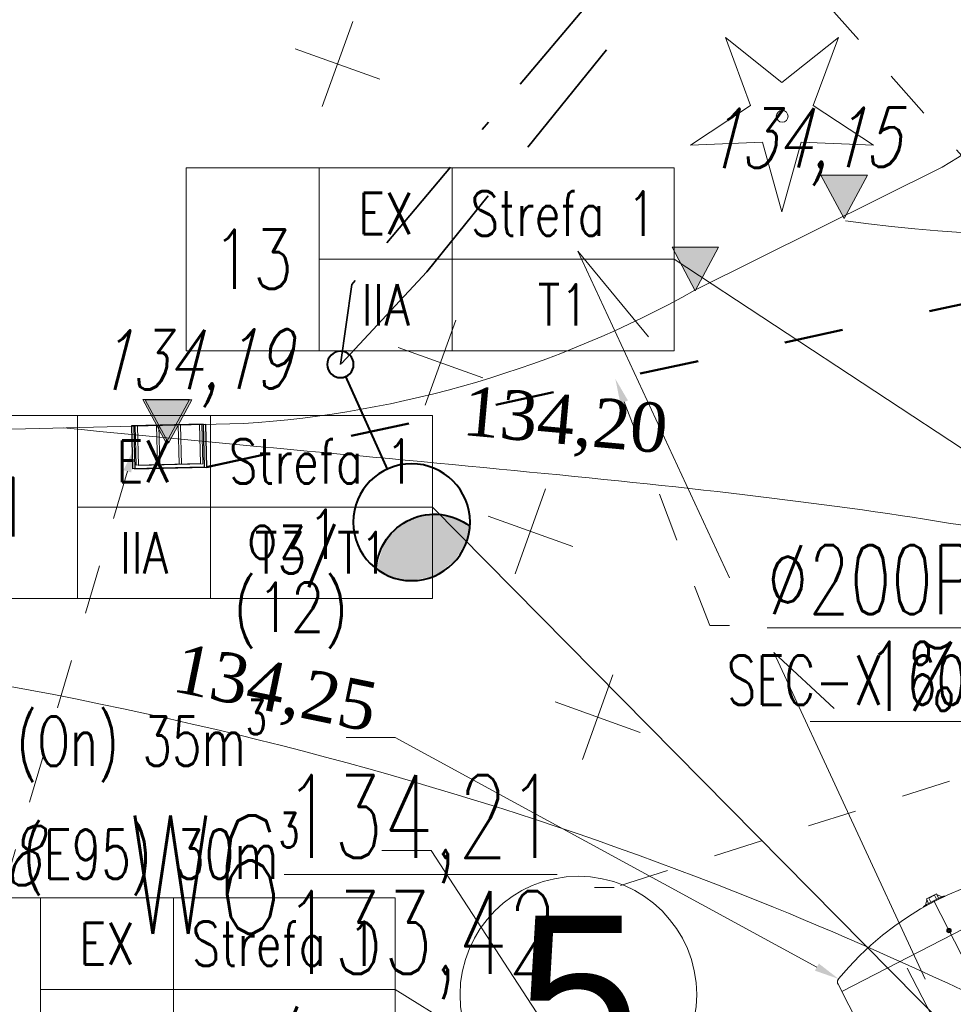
# Model space of a CAD drawing. Header units: metres. Extents: x 7472034 to 8440138, y 5890133 to 5961460.
# Tile 10 of 103: x 8439481 to 8439490, y 5890389 to 5890398. Entities that reach past the tile are written whole.
import ezdxf
from ezdxf import colors
from ezdxf.entities.mleader import LeaderData, LeaderLine
from ezdxf.enums import TextEntityAlignment as Align
from ezdxf.math import Vec2, Vec3

# ---------------------------------------------------------------- set-up
doc = ezdxf.new("R2010")
doc.units = ezdxf.units.M
doc.header["$MEASUREMENT"] = 0
for name, pattern in [('$0$L218_500', [1, 0.5, -0.5]), ('ACAD_ISO03W100', [30, 12, -18]), ('ACAD_ISO10W100', [18, 12, -3, 0, -3]), ('CENTER', [2, 1.25, -0.25, 0.25, -0.25]), ('DASHDOTX2', [2, 1, -0.5, 0, -0.5]), ('DASHED', [19.05, 12.7, -6.35])]:
    doc.linetypes.add(name, pattern=pattern)
doc.layers.get('0').update_dxf_attribs({"linetype": 'CONTINUOUS', "lineweight": 5})
for name, color, linetype, lineweight in [('### rzędne', 172, 'CONTINUOUS', 5), ('___DR.warstwice', 7, 'CONTINUOUS', 5), ('_a_widok', 7, 'CONTINUOUS', 5), ('_IS.BLOK.KD.doziemne', 7, 'CONTINUOUS', 5), ('_IS.BLOK.T', 7, 'CONTINUOUS', 5), ('_IS.KD.B.rura', 124, 'ACAD_ISO03W100', 50), ('_IS.KD.krata', 114, 'CONTINUOUS', 30), ('_IS.KD.opis.1', 138, 'CONTINUOUS', 18), ('_IS.KD.opis.2', 7, 'CONTINUOUS', 18), ('_T_opisik.0', 16, 'CONTINUOUS', 20), ('_T_strefa_opis', 178, 'CONTINUOUS', 18), ('_T_zbiornik.opis', 190, 'CONTINUOUS', 13), ('a_opisy', 7, 'CONTINUOUS', 18), ('E_BLOK', 170, 'CONTINUOUS', 20), ('E_Kable_ziemia2', 10, 'DASHED', 35), ('E_Kanal_sterownicze', 10, 'DASHDOTX2', 35), ('E_LAMPY', 10, 'CONTINUOUS', 25), ('E_OPIS_170', 170, 'CONTINUOUS', 30), ('ZAG-OBRYS005', 7, 'CONTINUOUS', 0), ('zbiorniki', 7, 'CONTINUOUS', 13)]:
    doc.layers.add(name, color=color, linetype=linetype, lineweight=lineweight)
doc.layers.add('2D - Ogólne', color=7, linetype='CONTINUOUS')
doc.layers.add('_IS_NO', color=11, linetype='CONTINUOUS', lineweight=20, plot=False)
doc.styles.add('ARIAL', font='arial.ttf')
doc.styles.add('ROMANS', font='ROMANS.shx', dxfattribs={"width": 0.8})
doc.styles.add('RS', font='Romans.shx', dxfattribs={"width": 0.7})
doc.styles.add('style2', font='romans.shx', dxfattribs={"width": 0.7, "oblique": 15})
doc.styles.add('wojtek 1', font='times.ttf', dxfattribs={"height": 0.6})

# ---------------------------------------------------------------- blocks, each defined once
blk = doc.blocks.new('NUMER_')
blk.add_circle((0, 0), 120)
at = {"style": 'ARIAL'}
blk.add_attdef('1', (-58.85, -80.22), '', height=170, rotation=360, dxfattribs=at)
blk = doc.blocks.new('23123')
at = {"layer": 'a_opisy', "linetype": '$0$L218_500'}
blk.add_hatch(color=250, dxfattribs=at).paths.add_polyline_path([(8443019.233, 5888878.045), (8443018.761, 5888878.045), (8443018.289, 5888878.045), (8443018.761, 5888877.161)])
at = {"layer": 'a_opisy', "color": 250, "linetype": 'CENTER'}
for points in [[(8443018.289, 5888878.045), (8443018.761, 5888878.045)], [(8443019.233, 5888878.045), (8443018.761, 5888877.161), (8443018.289, 5888878.045)], [(8443018.289, 5888878.045), (8443018.761, 5888877.161), (8443019.233, 5888878.045)], [(8443019.233, 5888878.045), (8443018.761, 5888878.045)]]:
    blk.add_lwpolyline(points, dxfattribs=at)
blk = doc.blocks.new('A$C5FF37710')
at = {"layer": '### rzędne', "color": 0, "lineweight": 13, "flags": 128}
blk.add_lwpolyline([(38.4813, 24.1844), (36.9443, 27.4971), (37.6605, 26.6287)], dxfattribs=at)
at = {"layer": '### rzędne', "color": 0, "lineweight": 13, "elevation": 0, "flags": 128}
blk.add_lwpolyline([(40.4687, 20.1142), (38.9317, 23.427), (39.5444, 22.8615)], dxfattribs=at)
blk = doc.blocks.new('LAM')
at = {"lineweight": 40}
blk.add_line((0, -161.6), (0, -18.6), dxfattribs=at)
for centre, radius in [((0, 0), 18.6), ((0, -243.8), 82.3)]:
    blk.add_circle(centre, radius, dxfattribs=at)
blk.add_arc((0, -321.8), 82.3, 28.2737, 151.7263, dxfattribs=at)
for points in [[(18.2, -241.5), (-60.9, -299.2), (45.9, -253.5), (-32.8, -318.4)], [(-60.9, -299.2), (-18.2, -241.6), (18.2, -241.5)], [(-34, -246.9), (-60.9, -299.2), (-18.2, -241.6)], [(-51.7, -257.8), (-60.9, -299.2), (-34, -246.9)], [(-72.5, -282.8), (-60.9, -299.2), (-51.7, -257.8)], [(-32.8, -318.4), (45.9, -253.5), (2.3, -326.1)], [(45.9, -253.5), (72.5, -282.8), (2.3, -326.1)], [(2.3, -326.1), (72.5, -282.8), (34, -318.8), (58.2, -302.7)]]:
    blk.add_solid(points, dxfattribs=at)
blk = doc.blocks.new('Elektryk_v3')
at = {"layer": 'E_Kable_ziemia2', "color": 1, "ltscale": 0.1}
blk.add_lwpolyline([(18.5745, -36.4637), (14.1246, -36.3171), (8.3067, -39.1164), (-3.567, -44.7649), (-7.2205, -45.1106), (-16.173, -49.3516), (-17.8487, -50.2046), (-24.4704, -58.3749), (-25.3458, -59.3144)], dxfattribs=at)
at = {"layer": 'E_Kanal_sterownicze', "color": 1}
blk.add_lwpolyline([(-17.0293, -48.9045), (-17.4723, -49.2787), (-25.2291, -58.503), (-25.3458, -59.3144)], dxfattribs=at)
at = {"layer": 'E_LAMPY', "color": 1, "xscale": -0.007200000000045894, "yscale": 0.007200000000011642, "zscale": 0.0072, "rotation": 24.2907176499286}
blk.add_blockref('LAM', (-25.3458, -59.3144), dxfattribs=at)
at = {"layer": 'E_OPIS_170', "color": 0, "lineweight": 20, "char_height": 0.5, "attachment_point": 1, "style": 'ROMANS'}
for s, insert, width in [('oz1', (-26.3022, -60.7856), 0.987739), ('(12)', (-26.4327, -61.5272), 0.776217)]:
    blk.add_mtext(s, dxfattribs=dict(at, insert=insert, width=width))
blk = doc.blocks.new('A$C7EFE669A')
at = {"layer": 'a_opisy', "ltscale": 0.1}
blk.add_lwpolyline([(1.876, 2.206), (1.556, 1.348), (2.319, 0.843), (1.404, 0.882), (1.159, 0), (0.914, 0.882), (0, 0.843), (0.763, 1.348), (0.443, 2.206), (1.159, 1.637), (1.876, 2.206)], dxfattribs=at)
blk.add_circle((1.163, 1.209), 0.0744, dxfattribs=at)
blk = doc.blocks.new('A$C2D0F1821')
at = {"ltscale": 0.1}
for p, q in [((0.457, 0.9142), (0.457, 0)), ((0.9141, 0.4571), (-0.0001, 0.4571))]:
    blk.add_line(p, q, dxfattribs=at)
blk = doc.blocks.new('WPUST_UL')
for points in [[(0, 0.5), (0, -0.5)], [(0, 0.5), (0.6, 0.5)], [(0.6, 0.5), (0.6, -0.5)], [(0, -0.5), (0.6, -0.5)]]:
    blk.add_lwpolyline(points)
at = {"lineweight": 0}
for points in [[(0, 0.45), (0.55, 0.45)], [(0.55, 0.45), (0.55, -0.45)], [(0, 0.15), (0.55, 0.15)], [(0, -0.15), (0.55, -0.15)], [(0, -0.45), (0.55, -0.45)]]:
    blk.add_lwpolyline(points, dxfattribs=at)
blk = doc.blocks.new('A$C2C426404')
at = {"layer": '_IS_NO'}
for points, knots in [([(50.6228, 30.5632, 0), (53.1175, 30.2132), (56.3851, 30.6744), (60.9954, 30.0455), (68.1933, 22.5436, 0), (70.877, 19.4613, 0), (74.7121, 14.3192, 0), (78.888, 13.8614), (82.7556, 12.7076)], [0, 0, 0, 0, 7.578699, 9.671954, 16.276555, 24.333707, 30.359151, 36.793543, 36.793543, 36.793543, 36.793543]), ([(34.6976, 26.6203, 0), (40.8722, 26.4111, 0), (49.6135, 24.4019), (56.1804, 20.4403, 0), (58.8299, 19.2047, 0), (59.0942, 19.0844, 0)], [0, 0, 0, 0, 10.980308, 19.583014, 20.554106, 20.554106, 20.554106, 20.554106])]:
    blk.add_open_spline(points, degree=3, knots=knots, dxfattribs=at)
at = {"layer": '_IS_NO', "ltscale": 0.1}
for points, knots in [([(42.6899, 28.4644, 0), (46.6265, 28.0752, 0), (50.487, 27.8068), (53.9107, 27.0498), (55.0677, 26.6739, 0), (55.697, 26.4419, 0)], [0, 0, 0, 0, 7.505719, 9.158785, 11.091733, 11.091733, 11.091733, 11.091733]), ([(27.6763, 23.0929, 0), (31.6832, 23.0913, 0), (38.0908, 23.5201, 0), (46.0191, 20.4482), (52.0271, 18.016, 0), (57.4808, 14.6106, 0), (63.1505, 12.1684), (64.0158, 9.5271), (68.7055, 8.7173), (72.9379, 7.7811)], [0, 0, 0, 0, 11.95042, 19.079166, 25.479803, 30.852027, 32.945282, 39.663049, 46.673462, 46.673462, 46.673462, 46.673462])]:
    blk.add_open_spline(points, degree=3, knots=knots, dxfattribs=at)
at = {"layer": '### rzędne', "color": 0, "linetype": '$0$L218_500', "lineweight": 25, "xscale": 0.5, "yscale": 0.5, "zscale": 0.5}
blk.add_blockref('23123', (-4221458.7703, -2944407.994, 0), dxfattribs=at)
at = {"layer": '### rzędne', "color": 0, "linetype": 'CENTER', "lineweight": 25, "xscale": 0.5, "yscale": 0.5, "zscale": 0.5}
blk.add_blockref('23123', (-4221465.6479, -2944410.2691, 0), dxfattribs=at)
at = {"layer": '_IS.KD.krata', "color": 0, "lineweight": 25, "xscale": 0.7272727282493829, "yscale": 0.7272727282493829, "zscale": 0.7272727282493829, "rotation": 271.3702196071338}
blk.add_blockref('WPUST_UL', (43.7455, 28.4939), dxfattribs=at)
at = {"layer": '### rzędne', "color": 0, "linetype": 'CENTER', "lineweight": 25, "char_height": 0.6, "attachment_point": 1, "rotation": 0.43191, "style": 'style2'}
for s, insert in [('134,15', (49.1891, 31.6977, 0)), ('134,19', (43.0084, 29.4499, 0)), ('134,28', (40.4653, 24.4118))]:
    blk.add_mtext(s, dxfattribs=dict(at, insert=insert))
at = {"layer": '_IS_NO', "char_height": 0.5, "attachment_point": 1, "style": 'wojtek 1'}
for s, insert, rotation in [('134,20', (46.7706, 28.8916, 0), 354.81252), ('134,25', (43.8766, 26.2876, 0), 348.35025)]:
    blk.add_mtext(s, dxfattribs=dict(at, insert=insert, rotation=rotation))
blk = doc.blocks.new('TAB-STRFY-2')
for p, q in [((3180.88, 1818), (3180.88, 1787.08)), ((3105.88, 1787.08), (3105.88, 1756.16))]:
    blk.add_line(p, q)
for points in [[(3015.88, 1818), (3060.88, 1818), (3060.88, 1756.16), (3015.88, 1756.16)], [(3060.88, 1818), (3105.88, 1818), (3105.88, 1787.08), (3060.88, 1787.08)], [(3105.88, 1818), (3180.88, 1818), (3180.88, 1787.08), (3105.88, 1787.08)], [(3060.88, 1787.08), (3105.88, 1787.08), (3105.88, 1756.16), (3060.88, 1756.16)], [(3105.88, 1787.08), (3180.88, 1787.08), (3180.88, 1756.16), (3105.88, 1756.16)]]:
    blk.add_lwpolyline(points, close=True)
at = {"style": 'ROMANS', "width": 0.8, "flags": 12}
for tag, height, p in [('EX', 14, (3083.38, 1802.54)), ('STREFA', 15, (3143.38, 1802.54)), ('1', 14, (3038.38, 1787.08)), ('II', 14, (3083.38, 1771.62)), ('T2', 14, (3143.38, 1771.62))]:
    blk.add_attdef(tag, text='', height=height, dxfattribs=at).set_placement(p, align=Align.MIDDLE_CENTER)
blk = doc.blocks.new('A$C362D00BD')
for p, q in [((53, 209.9), (8.7, 174)), ((54.8, 234), (64.5, 234)), ((0, 174), (0, 60)), ((0, 174), (51.1, 174)), ((0, 60), (51.1, 60)), ((53, 24.1), (8.7, 60)), ((54.8, 0), (64.5, 0))]:
    blk.add_line(p, q)
blk.add_arc((1474.1, 117), 1424.1, 175.28738, 184.71262)
blk = doc.blocks.new('A$C58F05183')
blk.add_lwpolyline([(36, 23), (23, 36), (10, 23), (23, 10)], close=True)
for radius in [23, 18]:
    blk.add_circle((23, 23), radius)
blk = doc.blocks.new('podziemne zbiorniki paliwa')
at = {"layer": 'zbiorniki', "linetype": 'DASHED', "lineweight": 20, "ltscale": 0.06}
blk.add_line((7707300.6674, 5842705.9529), (7707296.4453, 5842715.1989), dxfattribs=at)
at = {"layer": 'zbiorniki', "linetype": 'ACAD_ISO10W100', "lineweight": 0, "ltscale": 0.05}
blk.add_line((7707299.6548, 5842705.1611), (7707295.1837, 5842714.9522), dxfattribs=at)
at = {"layer": 'zbiorniki', "linetype": 'DASHED', "lineweight": 0, "ltscale": 0.06}
blk.add_line((7707295.8427, 5842714.8333), (7707299.9965, 5842705.7369), dxfattribs=at)
at = {"layer": 'zbiorniki', "linetype": 'DASHED', "lineweight": 0}
for p, q in [((7707298.3596, 5842704.9894), (7707300.6337, 5842706.0278)), ((7707299.57, 5842705.112), (7707299.7474, 5842705.193)), ((7707299.7435, 5842705.2016), (7707299.7474, 5842705.193)), ((7707299.5661, 5842705.1206), (7707299.57, 5842705.112)), ((7707299.6287, 5842705.1388), (7707299.6474, 5842705.0979)), ((7707299.6474, 5842705.0979), (7707299.7074, 5842705.1253)), ((7707299.6887, 5842705.1662), (7707299.7074, 5842705.1253))]:
    blk.add_line(p, q, dxfattribs=at)
at = {"layer": 'zbiorniki', "linetype": 'DASHED', "lineweight": 20, "ltscale": 100}
blk.add_arc((7707298.3841, 5842707.9438), 3.0591, 271.04147, 318.04587, dxfattribs=at)
at = {"layer": 'zbiorniki', "linetype": 'DASHED', "lineweight": 0, "ltscale": 100}
blk.add_arc((7707300.6219, 5842705.9321), 0.05, 318.04587, 24.54367, dxfattribs=at)
at = {"layer": 'zbiorniki', "linetype": 'DASHED', "lineweight": 0, "ltscale": 100, "xscale": -0.001000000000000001, "yscale": 0.001000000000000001, "zscale": 0.001, "rotation": 294.5436678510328}
for name, p in [('A$C58F05183', (7707299.5061, 5842705.4314)), ('A$C58F05183', (7707299.5061, 5842705.4314)), ('A$C362D00BD', (7707299.5731, 5842705.0584))]:
    blk.add_blockref(name, p, dxfattribs=at)
blk = doc.blocks.new('JPII.KD_aktualizacja rzędnych_20.12.2024')
at = {"layer": '_IS.KD.B.rura', "ltscale": 0.05}
blk.add_line((8438623.255, 5890689.758), (8438631.5482, 5890691.5452), dxfattribs=at)
at = {"layer": '_IS.KD.krata', "lineweight": 25, "xscale": 0.7272727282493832, "yscale": 0.7272727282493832, "zscale": 0.7272727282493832, "rotation": 271.3702195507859}
blk.add_blockref('WPUST_UL', (8438622.8812, 5890690.1813), dxfattribs=at)
at = {"layer": '_IS.KD.opis.1'}
ml = blk.add_multileader_mtext('Standard', dxfattribs=at)
ml.set_content('\\A1;{\\C134;D38\\H0.7x;\\C256;\\S134,15/132,75;}', color=256, style='RS')
ml.set_leader_properties()
ml.build(insert=Vec2(0, 0))
ml.multileader.update_dxf_attribs({"text_left_attachment_type": 2, "text_right_attachment_type": 2, "dogleg_length": 0.2, "arrow_head_size": 0.25})
ctx = ml.context
ctx.base_point, ctx.char_height, ctx.arrow_head_size, ctx.landing_gap_size, ctx.plane_origin = Vec3(8438618.0921, 5890700.7062), 1.2, 0.25, 0.3, Vec3(8438574.5378, 5890674.9644)
ctx.left_attachment, ctx.right_attachment, ctx.text_align_type = 2, 2, 1
notes = []
notes.append((ctx, [(1, (1, 1, 0), (8438624.0001, 5890700.7062), (-1, 0), 0.2, [(3, [(8438632.0235, 5890691.6642)], 0, [])])]))
ctx.mtext.insert, ctx.mtext.width, ctx.mtext.alignment, ctx.mtext.flow_direction = Vec3(8438620.9461, 5890701.8462), 6.184238, 2, 5
ml = blk.add_multileader_mtext('Standard', dxfattribs=at)
ml.set_content('\\A1;{\\C134;W7\\H0.7x;\\C256;\\S134,19/131,85;}', color=256, style='RS')
ml.set_leader_properties()
ml.build(insert=Vec2(0, 0))
ml.multileader.update_dxf_attribs({"text_left_attachment_type": 2, "text_right_attachment_type": 2, "dogleg_length": 0.2, "arrow_head_size": 0.25})
ctx = ml.context
ctx.base_point, ctx.char_height, ctx.arrow_head_size, ctx.landing_gap_size, ctx.plane_origin = Vec3(8438615.3326, 5890683.5828), 1.2, 0.25, 0.3, Vec3(8438567.6331, 5890670.978)
ctx.left_attachment, ctx.right_attachment, ctx.text_align_type = 2, 2, 1
notes.append((ctx, [(1, (1, 1, 0), (8438620.6406, 5890683.5828), (-1, 0), 0.2, [(3, [(8438622.5228, 5890689.9544)], 0, [])])]))
ctx.mtext.insert, ctx.mtext.width, ctx.mtext.alignment, ctx.mtext.flow_direction = Vec3(8438617.8866, 5890684.7228), 6.184238, 2, 5
ml = blk.add_multileader_mtext('Standard', dxfattribs=at)
ml.set_content('\\A1;{\\C134;W6\\H0.7x;\\C256;\\S134,21/133,42;}', color=256, style='RS')
ml.set_leader_properties()
ml.build(insert=Vec2(0, 0))
ml.multileader.update_dxf_attribs({"text_left_attachment_type": 2, "text_right_attachment_type": 2, "dogleg_length": 0.2, "arrow_head_size": 0.25})
ctx = ml.context
ctx.base_point, ctx.char_height, ctx.arrow_head_size, ctx.landing_gap_size, ctx.plane_origin = Vec3(8438622.0809, 5890685.4936), 1.2, 0.25, 0.3, Vec3(8438578.3743, 5890663.4324)
ctx.left_attachment, ctx.right_attachment, ctx.text_align_type = 2, 2, 1
notes.append((ctx, [(1, (1, 1, 0), (8438627.3889, 5890685.4936), (-1, 0), 0.2, [(3, [(8438633.8897, 5890687.5519)], 0, [])])]))
ctx.mtext.insert, ctx.mtext.width, ctx.mtext.alignment, ctx.mtext.flow_direction = Vec3(8438624.6349, 5890686.6336), 9.344475, 2, 5
at = {"layer": '_IS.KD.opis.2'}
ml = blk.add_multileader_mtext('Standard', dxfattribs=at)
ml.set_content('\\A1;{\\H0.7x;\\S%%C200PVC/1%;}', color=256, style='RS')
ml.set_leader_properties()
ml.build(insert=Vec2(0, 0))
ml.multileader.update_dxf_attribs({"text_left_attachment_type": 2, "text_right_attachment_type": 2, "dogleg_length": 0.2, "arrow_head_size": 0.25})
ctx = ml.context
ctx.base_point, ctx.char_height, ctx.arrow_head_size, ctx.landing_gap_size, ctx.plane_origin = Vec3(8438631.2937, 5890696.0255, 0), 1, 0.25, 0.3, Vec3(8438584.0399, 5890675.0935, 0)
ctx.left_attachment, ctx.right_attachment, ctx.text_align_type = 2, 2, 1
notes.append((ctx, [(1, (1, 1, 0), (8438635.197, 5890696.0255, 0), (-1, 0), 0.2, [(3, [(8438636.0425, 5890693.6712, 0)], 0, [])])]))
ctx.mtext.insert, ctx.mtext.width, ctx.mtext.alignment, ctx.mtext.flow_direction = Vec3(8438633.1453, 5890696.8421, 0), 3.033132, 2, 5
ml = blk.add_multileader_mtext('Standard', dxfattribs=at)
ml.set_content('\\A1;{\\H0.7x;\\S%%C200PVC/1%;}', color=256, style='RS')
ml.set_leader_properties()
ml.build(insert=Vec2(0, 0))
ml.multileader.update_dxf_attribs({"text_left_attachment_type": 2, "text_right_attachment_type": 2, "dogleg_length": 0.2, "arrow_head_size": 0.25})
ctx = ml.context
ctx.base_point, ctx.char_height, ctx.arrow_head_size, ctx.landing_gap_size, ctx.plane_origin = Vec3(8438628.5585, 5890688.1495, 0), 1, 0.25, 0.3, Vec3(8438581.3048, 5890667.2176, 0)
ctx.left_attachment, ctx.right_attachment, ctx.text_align_type = 2, 2, 1
notes.append((ctx, [(0, (1, 1, 0), (8438628.3585, 5890688.1495, 0), (1, 0), 0.2, [(3, [(8438627.4016, 5890690.6516, 0)], 0, [])])]))
ctx.mtext.insert, ctx.mtext.width, ctx.mtext.alignment, ctx.mtext.flow_direction = Vec3(8438630.4101, 5890688.9662, 0), 3.033132, 2, 5
for ctx, leaders in notes:
    for number, flags, end, landing, length, lines in leaders:
        leader = LeaderData()
        leader.index, (leader.has_last_leader_line, leader.has_dogleg_vector, leader.attachment_direction) = number, flags
        leader.last_leader_point, leader.dogleg_vector, leader.dogleg_length = Vec3(end), Vec3(landing), length
        for number, points, colour, breaks in lines:
            line = LeaderLine()
            line.index, line.vertices, line.color, line.breaks = number, Vec3.list(points), colors.encode_raw_color(colour), breaks
            leader.lines.append(line)
        ctx.leaders.append(leader)
blk = doc.blocks.new('JPII.T.0')
at = {"layer": '_T_strefa_opis'}
for p, q in [((7471984.8925, 5961439.9419), (7471994.0244, 5961433.9399)), ((7471982.4422, 5961437.4281), (7471988.4199, 5961431.3783)), ((7471982.0649, 5961432.5367), (7471986.0054, 5961430.0926))]:
    blk.add_line(p, q, dxfattribs=at)
ref = blk.add_blockref('TAB-STRFY-2', (7471889.4661, 5961386.3294), dxfattribs=dict(at, xscale=0.03, yscale=0.03, zscale=0.03))
ref.add_attrib('1', '13', dxfattribs={"layer": '0', "lineweight": 30, "height": 0.6, "style": 'ROMANS', "width": 0.8}).set_placement((7471980.6175, 5961439.9419), align=Align.MIDDLE_CENTER)
ref.add_attrib('EX', 'EX', dxfattribs={"layer": '0', "height": 0.42, "style": 'ROMANS', "width": 0.8}).set_placement((7471981.9675, 5961440.4056), align=Align.MIDDLE_CENTER)
ref.add_attrib('T2', 'T1', dxfattribs={"layer": '0', "height": 0.42, "style": 'ROMANS', "width": 0.8}).set_placement((7471983.7675, 5961439.4781), align=Align.MIDDLE_CENTER)
ref.add_attrib('II', 'IIA', dxfattribs={"layer": '0', "height": 0.42, "style": 'ROMANS', "width": 0.8}).set_placement((7471981.9675, 5961439.4781), align=Align.MIDDLE_CENTER)
ref.add_attrib('STREFA', 'Strefa 1', dxfattribs={"layer": '0', "height": 0.45, "style": 'ROMANS', "width": 0.75}).set_placement((7471983.7675, 5961440.4056), align=Align.MIDDLE_CENTER)
ref = blk.add_blockref('TAB-STRFY-2', (7471887.0157, 5961383.8156), dxfattribs=dict(at, xscale=0.03, yscale=0.03, zscale=0.03))
ref.add_attrib('1', '1', dxfattribs={"layer": '0', "lineweight": 30, "height": 0.6, "style": 'ROMANS', "width": 0.8}).set_placement((7471978.1672, 5961437.4281), align=Align.MIDDLE_CENTER)
ref.add_attrib('EX', 'EX', dxfattribs={"layer": '0', "height": 0.42, "style": 'ROMANS', "width": 0.8}).set_placement((7471979.5172, 5961437.8918), align=Align.MIDDLE_CENTER)
ref.add_attrib('T2', 'T3/T1', dxfattribs={"layer": '0', "height": 0.42, "style": 'ROMANS', "width": 0.8}).set_placement((7471981.3172, 5961436.9643), align=Align.MIDDLE_CENTER)
ref.add_attrib('II', 'IIA', dxfattribs={"layer": '0', "height": 0.42, "style": 'ROMANS', "width": 0.8}).set_placement((7471979.5172, 5961436.9643), align=Align.MIDDLE_CENTER)
ref.add_attrib('STREFA', 'Strefa 1', dxfattribs={"layer": '0', "height": 0.45, "style": 'ROMANS', "width": 0.75}).set_placement((7471981.3172, 5961437.8918), align=Align.MIDDLE_CENTER)
ref = blk.add_blockref('TAB-STRFY-2', (7471886.6385, 5961378.9243), dxfattribs=dict(at, xscale=0.03, yscale=0.03, zscale=0.03))
ref.add_attrib('1', '2', dxfattribs={"layer": '0', "lineweight": 30, "height": 0.6, "style": 'ROMANS', "width": 0.8}).set_placement((7471977.7899, 5961432.5367), align=Align.MIDDLE_CENTER)
ref.add_attrib('EX', 'EX', dxfattribs={"layer": '0', "height": 0.42, "style": 'ROMANS', "width": 0.8}).set_placement((7471979.1399, 5961433.0004), align=Align.MIDDLE_CENTER)
ref.add_attrib('T2', 'T3/T1', dxfattribs={"layer": '0', "height": 0.42, "style": 'ROMANS', "width": 0.8}).set_placement((7471980.9399, 5961432.0729), align=Align.MIDDLE_CENTER)
ref.add_attrib('II', 'IIA', dxfattribs={"layer": '0', "height": 0.42, "style": 'ROMANS', "width": 0.8}).set_placement((7471979.1399, 5961432.0729), align=Align.MIDDLE_CENTER)
ref.add_attrib('STREFA', 'Strefa 1', dxfattribs={"layer": '0', "height": 0.45, "style": 'ROMANS', "width": 0.75}).set_placement((7471980.9399, 5961433.0004), align=Align.MIDDLE_CENTER)
at = {"layer": 'zbiorniki', "linetype": 'Continuous', "lineweight": 15, "rotation": 182.7190701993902}
blk.add_blockref('podziemne zbiorniki paliwa', (14893438.2485, 12163186.4692), dxfattribs=at)
at = {"layer": '_T_opisik.0'}
ml = blk.add_multileader_mtext('Standard', dxfattribs=at)
ml.set_content('SEC-X 60/75', color=256, style='RS')
ml.set_leader_properties()
ml.build(insert=Vec2(0, 0))
ml.multileader.update_dxf_attribs({"text_right_attachment_type": 6, "dogleg_length": 0.2, "arrow_head_size": 0.15})
ctx = ml.context
ctx.base_point, ctx.char_height, ctx.arrow_head_size, ctx.landing_gap_size, ctx.plane_origin = Vec3(7471985.1471, 5961435.5886), 0.5, 0.15, 0.1, Vec3(7471957.2948, 5961436.0525)
ctx.right_attachment, ctx.text_align_type = 6, 1
notes = []
notes.append((ctx, [(1, (1, 1, 0), (7471989.2638, 5961435.2553), (-1, 0), 0.2, [(0, [(7471992.1553, 5961434.5694), (7471992.0725, 5961434.8075)], 0, [])])]))
ctx.mtext.insert, ctx.mtext.width, ctx.mtext.alignment, ctx.mtext.flow_direction = Vec3(7471987.1055, 5961435.922), 5.855144, 2, 5
at = {"layer": '_T_zbiornik.opis'}
ml = blk.add_multileader_mtext('Standard', dxfattribs=at)
ml.set_content('\\A1;zbiornik (On) 35m{\\H0.7x;\\S3^ ;}', color=256, style='RS')
ml.set_leader_properties()
ml.build(insert=Vec2(0, 0))
ml.multileader.update_dxf_attribs({"text_left_attachment_type": 2, "text_right_attachment_type": 2, "dogleg_length": 0.5, "arrow_head_size": 0.25})
ctx = ml.context
ctx.base_point, ctx.char_height, ctx.arrow_head_size, ctx.landing_gap_size, ctx.plane_origin = Vec3(7471975.9349, 5961435.0927), 0.5, 0.25, 0.25, Vec3(7471995.8651, 5961441.2893)
ctx.left_attachment, ctx.right_attachment = 2, 2
notes.append((ctx, [(1, (1, 1, 0), (7471982.0649, 5961435.0927), (-1, 0), 0.5, [(0, [(7471986.561, 5961432.6431)], 0, [])])]))
ctx.mtext.insert, ctx.mtext.width, ctx.mtext.flow_direction = Vec3(7471976.1849, 5961435.4737), 7.948106, 5
ml = blk.add_multileader_mtext('Standard', dxfattribs=at)
ml.set_content('\\A1;zbiornik (E95) 30m{\\H0.7x;\\S3^ ;}', color=256, style='RS')
ml.set_leader_properties()
ml.build(insert=Vec2(0, 0))
ml.multileader.update_dxf_attribs({"text_left_attachment_type": 2, "text_right_attachment_type": 2, "dogleg_length": 0.5, "arrow_head_size": 0.25})
ctx = ml.context
ctx.base_point, ctx.char_height, ctx.arrow_head_size, ctx.landing_gap_size, ctx.plane_origin = Vec3(7471975.9972, 5961433.9462), 0.5, 0.25, 0.25, Vec3(7471993.7918, 5961435.0154)
ctx.left_attachment, ctx.right_attachment = 2, 2
notes.append((ctx, [(1, (1, 1, 0), (7471982.4272, 5961433.9462), (-1, 0), 0.5, [(0, [(7471984.2871, 5961431.0952)], 0, [])])]))
ctx.mtext.insert, ctx.mtext.width, ctx.mtext.flow_direction = Vec3(7471976.2472, 5961434.3272), 12.441538, 5
for ctx, leaders in notes:
    for number, flags, end, landing, length, lines in leaders:
        leader = LeaderData()
        leader.index, (leader.has_last_leader_line, leader.has_dogleg_vector, leader.attachment_direction) = number, flags
        leader.last_leader_point, leader.dogleg_vector, leader.dogleg_length = Vec3(end), Vec3(landing), length
        for number, points, colour, breaks in lines:
            line = LeaderLine()
            line.index, line.vertices, line.color, line.breaks = number, Vec3.list(points), colors.encode_raw_color(colour), breaks
            leader.lines.append(line)
        ctx.leaders.append(leader)

msp = doc.modelspace()

# ---------------------------------------------------------------- linework, layer by layer
at = {"layer": '_a_widok'}
for p, q in [((8439490.3382, 5890396.992, 0), (8439487.8306, 5890395.7439, 0)), ((8439483.2507, 5890394.392, 0), (8439478.819, 5890394.2859, 0))]:
    msp.add_line(p, q, dxfattribs=at)
for centre, radius, start, end in [((8439488.2533, 5890400.6365, 0), 4.1987, 299.77278, 338.94525), ((8439482.5548, 5890405.1827), 10.8131, 273.68975, 299.20313)]:
    msp.add_arc(centre, radius, start, end, dxfattribs=at)

# ---------------------------------------------------------------- block references
at = {"layer": '### rzędne', "linetype": '$0$L218_500', "xscale": 0.5, "yscale": 0.5, "zscale": 0.5}
msp.add_blockref('23123', (4217978.4532, 2945957.1572), dxfattribs=at)
at = {"layer": '### rzędne', "color": 0, "linetype": 'CENTER', "xscale": 0.5, "yscale": 0.5, "zscale": 0.5}
msp.add_blockref('23123', (4217973.109, 2945955.6111, 0), dxfattribs=at)
at = {"layer": '2D - Ogólne', "linetype": 'Continuous', "xscale": 0.8, "yscale": 0.8, "zscale": 0.8}
for p in [(8439489.8668, 5890398.0834), (8439487.7847, 5890396.5403, 0)]:
    msp.add_blockref('A$C7EFE669A', p, dxfattribs=at)
at = {"layer": '___DR.warstwice', "color": 0, "linetype": 'Continuous', "ltscale": 0.2}
msp.add_blockref('A$C2C426404', (8439438.7338, 5890365.8838), dxfattribs=at)
at = {"layer": '___DR.warstwice', "ltscale": 0.1}
msp.add_blockref('A$C5FF37710', (8439449.6976, 5890368.6418), dxfattribs=at)
at = {"layer": '_IS.BLOK.KD.doziemne', "linetype": '$0$L218_500'}
msp.add_blockref('JPII.KD_aktualizacja rzędnych_20.12.2024', (859.6212, -295.8072), dxfattribs=at)
at = {"layer": '_IS.BLOK.T'}
msp.add_blockref('JPII.T.0', (967502.7259, -71043.8835), dxfattribs=at)
at = {"layer": 'a_opisy', "ltscale": 0.1, "rotation": 340.2636914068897}
for p in [(8439483.6199, 5890397.7616), (8439484.6646, 5890394.7334), (8439485.5769, 5890393.0222), (8439486.2587, 5890391.1377)]:
    msp.add_blockref('A$C2D0F1821', p, dxfattribs=at)
at = {"layer": 'E_BLOK'}
msp.add_blockref('Elektryk_v3', (8439509.5801, 5890454.3056), dxfattribs=at)
at = {"layer": 'ZAG-OBRYS005'}
ref = msp.add_blockref('NUMER_', (8439486.6476, 5890388.6002), dxfattribs=dict(at, xscale=0.01, yscale=0.01, zscale=0.01))
ref.add_attrib('1', '5', dxfattribs={"layer": '0', "height": 1.6, "style": 'ARIAL'}).set_placement((8439486.6476, 5890388.6002), align=Align.MIDDLE_CENTER)

doc.saveas('drawing.dxf')
